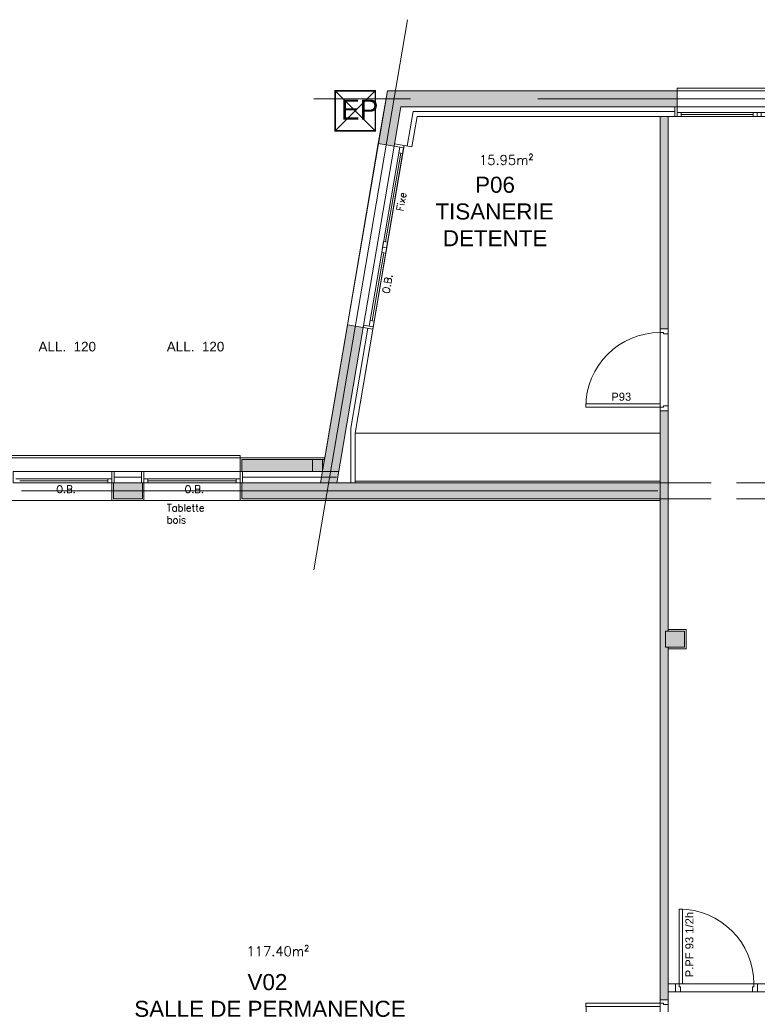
# Model space of a CAD drawing. Header units: metres. Extents: x 7788 to 81588, y -12566 to 39820.
# Tile 7 of 16: x 31059 to 40259, y 24190 to 36469. Entities that reach past the tile are written whole.
import ezdxf

# ---------------------------------------------------------------- set-up
doc = ezdxf.new("R2010")
doc.units = ezdxf.units.M
doc.header["$LTSCALE"] = 50
for name, pattern in [('AXES', [50.8, 31.75, -6.35, 6.35, -6.35]), ('CONTINU', [0]), ('INTERROMPU', [19.05, 12.7, -6.35])]:
    doc.linetypes.add(name, pattern=pattern)
doc.layers.get('0').update_dxf_attribs({"lineweight": 0})
doc.layers.get('DefPoints').update_dxf_attribs({"lineweight": 0})
for name, color, linetype, lineweight in [('D-CLDIST', 3, 'Continuous', 0), ('D-CLDOUB', 2, 'Continuous', 0), ('D-ISOLAT', 104, 'Continuous', 0), ('E-MOBIL', 43, 'Continuous', 0), ('H-CLOISON', 20, 'Continuous', 0), ('H-PAROIS', 9, 'Continuous', 0), ('O-MENUISEXT', 1, 'Continuous', 0), ('O-MENUISINT', 6, 'Continuous', 0), ('R-COT50', 7, 'Continuous', 0), ('R-RESEAU E.P', 152, 'AXES', 0), ('R-TEXTE1', 7, 'Continuous', 0), ('R-TEXTE2', 1, 'Continuous', 0), ('S-AXESTR', 1, 'AXES', 0), ('S-ELTVUS', 195, 'Continuous', 0), ('S-MACON', 4, 'Continuous', 0), ('S-POUTRE', 8, 'INTERROMPU', 0), ('T-TEXTE SURFACE', 31, 'Continuous', 0), ('V-ENDUIT', 3, 'Continuous', 0), ('V-ZINGUE', 15, 'Continuous', 0)]:
    doc.layers.add(name, color=color, linetype=linetype, lineweight=lineweight)
doc.layers.add('SU-SURHAB', color=21, linetype='Continuous', lineweight=0, plot=False)
doc.layers.add('SU-SURHOB', color=225, linetype='Continuous', lineweight=0, plot=False)
doc.styles.add('AAP Fort', font='swiss.ttf')
doc.styles.add('Cotation', font='Romans.shx')
doc.linetypes.add('ISOLATION', pattern='A,0.00254,-2.54,[134,ltypeshp.shx,S=2.54,R=0,X=-2.54,Y=0],-5.08,[134,ltypeshp.shx,S=2.54,R=180,X=2.54,Y=0],-2.54', length=10.16254)

# ---------------------------------------------------------------- blocks, each defined once
blk = doc.blocks.new('Pint_Cloison10_93')
for points in [[(-8.5, 0), (-4.5, 0), (-4.5, 93), (-8.5, 93)], [(-96, -10), (-102, -10), (-102, 0), (-97.5, 0), (-97.5, -4), (-96, -4)]]:
    blk.add_lwpolyline(points, close=True)
blk.add_lwpolyline([(0, -10), (-6, -10), (-6, -4), (-4.5, -4), (-4.5, 0), (0, 0), (0, -10)])
at = {"ltscale": 25}
blk.add_arc((-4.5, 0), 93, 90, 180, dxfattribs=at)
blk = doc.blocks.new('REGARD EP')
at = {"linetype": 'CONTINU', "const_width": 2}
blk.add_lwpolyline([(0, 50), (50, 50), (50, 0), (0, 0), (0, 50)], dxfattribs=at)
at = {"layer": 'DefPoints'}
for p, q in [((0, 50), (50, 0)), ((0, 0), (50, 50))]:
    blk.add_line(p, q, dxfattribs=at)
at = {"insert": (-1.4, 26.5), "char_height": 25, "width": 57.03, "attachment_point": 4, "style": 'AAP Fort'}
blk.add_mtext('{\\W0.890534; }EP', dxfattribs=at)

msp = doc.modelspace()

# ---------------------------------------------------------------- hatches: boundary and pattern name
at = {"layer": 'H-CLOISON'}
for points in [[(39148.21, 35262.84), (39048.21, 35262.84), (39048.21, 32612.84), (39148.21, 32612.84)], [(39148.21, 31592.84), (39048.21, 31592.84), (39048.21, 30692.84), (39048.21, 30592.84), (39048.21, 30526.45), (39048.21, 30492.84), (39048.21, 24247.1), (39148.21, 24247.1), (39148.21, 28642.84), (39114.61, 28642.84), (39114.61, 28842.84), (39148.21, 28842.84)]]:
    msp.add_hatch(color=256, dxfattribs=at).paths.add_polyline_path(points)
at = {"layer": 'H-PAROIS'}
for points in [[(35644.42, 35582.84), (35532.04, 34923.55), (35729.2, 34889.95), (35813.21, 35382.84), (39258.21, 35382.84), (39258.21, 35582.84)], [(39352.03, 28842.84), (39114.61, 28842.84), (39114.61, 28642.84), (39352.03, 28642.84)]]:
    msp.add_hatch(color=158, dxfattribs=at).paths.add_polyline_path(points)
h = msp.add_hatch(color=158, dxfattribs=at)
h.dxf.hatch_style = 1
h.paths.add_polyline_path([(39048.21, 30492.84), (39048.21, 30692.84), (35013.78, 30692.84), (35343.98, 32629.99), (35146.82, 32663.6), (34810.9, 30692.84), (33829.13, 30692.84), (33829.13, 30492.84)])
h = msp.add_hatch(color=158, dxfattribs=at)
h.dxf.hatch_style = 1
h.paths.add_polyline_path([(34834.76, 30832.84), (34860.33, 30982.84), (33829.13, 30982.39), (33829.13, 30832.84)])
h = msp.add_hatch(color=158, dxfattribs=at)
h.dxf.hatch_style = 1
h.paths.add_polyline_path([(32589.13, 30492.84), (32589.13, 30692.84), (32229.13, 30692.84), (32229.13, 30492.84)])

# ---------------------------------------------------------------- linework, layer by layer
at = {"layer": 'D-CLDIST'}
for p, q in [((39048.21, 35262.84), (39048.21, 32612.84)), ((39148.21, 35262.84), (39148.21, 32612.84)), ((39048.21, 31592.84), (39048.21, 30692.84)), ((39148.21, 31592.84), (39148.21, 28842.84)), ((39048.21, 30492.84), (39048.21, 24247.1)), ((39372.03, 28862.84), (39148.21, 28862.84)), ((39372.03, 28862.84), (39372.03, 28622.84)), ((39148.21, 28642.84), (39148.21, 24247.1)), ((39372.03, 28622.84), (39148.21, 28622.84)), ((39239.13, 24447.1), (39148.21, 24447.1)), ((39239.13, 24347.1), (39148.21, 24347.1))]:
    msp.add_line(p, q, dxfattribs=at)
at = {"layer": 'D-CLDOUB'}
for p, q in [((36015.93, 35262.84), (35951.11, 34882.55)), ((39228.21, 35262.84), (36015.93, 35262.84)), ((35852.53, 34899.36), (35847.49, 34869.78)), ((35462.27, 32609.83), (35241.19, 31312.84)), ((35241.19, 30692.84), (35241.19, 31312.84)), ((35241.19, 30712.84), (39048.21, 30712.84)), ((32209.13, 30472.84), (32209.13, 30692.84)), ((32609.13, 30472.84), (32609.13, 30692.84)), ((33809.13, 30472.84), (33809.13, 30692.84)), ((32209.13, 30472.84), (32609.13, 30472.84)), ((33809.13, 30472.84), (39048.21, 30472.84))]:
    msp.add_line(p, q, dxfattribs=at)
at = {"layer": 'D-CLDOUB', "ltscale": 0.6}
msp.add_line((35852.53, 34899.36), (35951.11, 34882.55), dxfattribs=at)
at = {"layer": 'D-ISOLAT', "color": 32, "linetype": 'ISOLATION'}
for p, q in [((35965.29, 35322.84), (35891.96, 34892.63)), ((39228.21, 35322.84), (35965.29, 35322.84)), ((35403.12, 32619.91), (35191.19, 31376.58)), ((35191.19, 30692.84), (35191.19, 31376.58)), ((32239.13, 30762.84), (32579.13, 30762.84)), ((33839.13, 30762.84), (35011.83, 30762.84))]:
    msp.add_line(p, q, dxfattribs=at)
at = {"layer": 'E-MOBIL'}
msp.add_line((35241.19, 31312.84), (39048.21, 31312.84), dxfattribs=at)
at = {"layer": 'O-MENUISEXT', "ltscale": 250}
for p, q in [((39258.21, 35382.84), (44359.13, 35382.84)), ((39258.21, 35312.84), (44289.13, 35312.84)), ((39258.21, 35262.84), (44239.13, 35262.84)), ((39308.21, 35287.84), (40208.21, 35287.84)), ((35418.02, 32647.8), (35798.2, 34878.18)), ((35622.46, 33698.39), (35811.08, 34804.98)), ((35454.43, 32712.61), (35598.94, 33560.38))]:
    msp.add_line(p, q, dxfattribs=at)
at = {"layer": 'O-MENUISEXT'}
for p, q in [((32229.13, 30832.84), (32589.13, 30832.84)), ((31009.13, 30742.84), (32209.13, 30742.84)), ((31059.13, 30717.84), (32159.13, 30717.84)), ((32609.13, 30742.84), (33809.13, 30742.84)), ((32659.13, 30717.84), (33759.13, 30717.84))]:
    msp.add_line(p, q, dxfattribs=at)
at = {"layer": 'O-MENUISEXT', "ltscale": 250}
for points in [[(39258.21, 35382.84), (39258.21, 35262.84), (39228.21, 35262.84), (39228.21, 35382.84)], [(39308.21, 35262.84), (39258.21, 35262.84), (39258.21, 35312.84), (39308.21, 35312.84)], [(40258.21, 35262.84), (40208.21, 35262.84), (40208.21, 35312.84), (40258.21, 35312.84)], [(40258.21, 35262.84), (40308.21, 35262.84), (40308.21, 35312.84), (40258.21, 35312.84)], [(35343.98, 32629.99), (35729.2, 34889.95), (35847.49, 34869.78), (35462.27, 32609.83)], [(35734.24, 34919.52), (35729.2, 34889.95), (35847.49, 34869.78), (35852.53, 34899.36)], [(35798.2, 34878.18), (35786.44, 34809.18), (35835.73, 34800.78), (35847.49, 34869.78)], [(35586.05, 33633.59), (35597.82, 33702.59), (35647.11, 33694.19), (35635.34, 33625.18)], [(35574.29, 33564.58), (35586.05, 33633.59), (35635.34, 33625.18), (35623.58, 33556.18)], [(35418.02, 32647.8), (35429.79, 32716.81), (35479.07, 32708.41), (35467.31, 32639.4)], [(35343.98, 32629.99), (35349.02, 32659.57), (35467.31, 32639.4), (35462.27, 32609.83)]]:
    msp.add_lwpolyline(points, close=True, dxfattribs=at)
at = {"layer": 'O-MENUISEXT'}
for points in [[(30979.13, 30832.84), (32239.13, 30832.84), (32239.13, 30692.84), (30979.13, 30692.84)], [(32209.13, 30832.84), (32209.13, 30692.84), (32239.13, 30692.84), (32239.13, 30832.84)], [(32579.13, 30832.84), (32579.13, 30692.84), (32609.13, 30692.84), (32609.13, 30832.84)], [(32579.13, 30832.84), (33839.13, 30832.84), (33839.13, 30692.84), (32579.13, 30692.84)], [(33809.13, 30832.84), (33809.13, 30692.84), (33839.13, 30692.84), (33839.13, 30832.84)], [(32209.13, 30742.84), (32159.13, 30742.84), (32159.13, 30692.84), (32209.13, 30692.84)], [(32609.13, 30742.84), (32659.13, 30742.84), (32659.13, 30692.84), (32609.13, 30692.84)], [(33809.13, 30742.84), (33759.13, 30742.84), (33759.13, 30692.84), (33809.13, 30692.84)]]:
    msp.add_lwpolyline(points, close=True, dxfattribs=at)
at = {"layer": 'R-COT50'}
msp.add_line((38229.36, 35582.84), (38424.58, 35582.84), dxfattribs=at)
at = {"layer": 'S-AXESTR', "ltscale": 5}
for p, q in [((35896.85, 36468.62), (34727.26, 29607.06)), ((45459.13, 35482.84), (34728.82, 35482.84)), ((51719.13, 30592.84), (20136.23, 30592.84))]:
    msp.add_line(p, q, dxfattribs=at)
at = {"layer": 'S-ELTVUS'}
for p, q in [((39258.21, 35612.84), (44589.13, 35612.84)), ((39258.21, 35582.84), (39258.21, 35612.84)), ((35146.82, 32663.6), (35532.04, 34923.55)), ((29409.13, 31032.84), (33809.13, 31032.84)), ((33809.13, 31002.84), (33809.13, 31032.84)), ((31009.13, 30472.84), (32209.13, 30472.84)), ((32609.13, 30472.84), (33809.13, 30472.84))]:
    msp.add_line(p, q, dxfattribs=at)
at = {"layer": 'S-MACON'}
for p, q in [((35644.42, 35582.84), (35532.04, 34923.55)), ((39258.21, 35582.84), (35644.42, 35582.84)), ((39258.21, 35382.84), (39258.21, 35582.84)), ((35813.21, 35382.84), (35729.2, 34889.95)), ((39258.21, 35382.84), (35813.21, 35382.84)), ((35729.2, 34889.95), (35532.04, 34923.55)), ((35146.82, 32663.6), (34810.9, 30692.84)), ((35343.98, 32629.99), (35146.82, 32663.6)), ((35343.98, 32629.99), (35013.78, 30692.84)), ((33829.13, 30982.84), (34860.33, 30982.84)), ((33829.13, 30832.84), (33829.13, 30982.84)), ((33829.13, 30832.84), (34834.76, 30832.84)), ((34834.76, 30832.84), (35037.64, 30832.84)), ((32229.13, 30492.84), (32229.13, 30692.84)), ((32229.13, 30692.84), (32589.13, 30692.84)), ((32589.13, 30492.84), (32589.13, 30692.84)), ((33829.13, 30692.84), (33829.13, 30692.84)), ((33829.13, 30692.84), (39048.21, 30692.84)), ((33829.13, 30492.84), (33829.13, 30692.84)), ((39048.21, 30692.84), (39048.21, 30492.84)), ((32229.13, 30492.84), (32589.13, 30492.84)), ((33829.13, 30492.84), (39048.21, 30492.84))]:
    msp.add_line(p, q, dxfattribs=at)
msp.add_lwpolyline([(39114.61, 28842.84), (39352.03, 28842.84), (39352.03, 28642.84), (39114.61, 28642.84)], close=True, dxfattribs=at)
at = {"layer": 'S-POUTRE'}
for p, q in [((39048.21, 30692.84), (44359.13, 30692.84)), ((39048.21, 30492.84), (44359.13, 30492.84))]:
    msp.add_line(p, q, dxfattribs=at)
at = {"layer": 'SU-SURHAB'}
for points in [[(35241.19, 30712.84), (39048.21, 30712.84), (39048.21, 35262.84), (36015.93, 35262.84), (35951.11, 34882.55), (35852.53, 34899.36), (35241.19, 31312.84), (35241.19, 30712.84)], [(39148.21, 32137.84), (39148.21, 28862.84), (39372.03, 28862.84), (39372.03, 28622.84), (39148.21, 28622.84), (39148.21, 24447.1), (44239.13, 24447.1), (44239.13, 35262.84), (39148.21, 35262.84)], [(28648.21, 18747.1), (34948.21, 18747.1), (34999.44, 18747.1), (35194.01, 19888.57), (39048.21, 19888.57), (39048.21, 30472.84), (29049.29, 30472.84), (28850.36, 30472.84), (28850.36, 30292.84), (28648.21, 30292.84)], [(39148.21, 18747.1), (42268.21, 18747.1), (42268.21, 22847.1), (43468.21, 22847.1), (43468.21, 24347.1), (39148.21, 24347.1)]]:
    msp.add_lwpolyline(points, close=True, dxfattribs=at)
at = {"layer": 'SU-SURHOB'}
msp.add_lwpolyline([(74109.36, 31002.84), (44559.13, 31002.84), (44559.13, 35582.84), (35644.42, 35582.84), (34863.74, 31002.84), (15318.96, 31002.84)], dxfattribs=at)
at = {"layer": 'V-ENDUIT'}
for p, q in [((33809.13, 31002.84), (34863.74, 31002.84)), ((33809.13, 30832.84), (33809.13, 31002.84))]:
    msp.add_line(p, q, dxfattribs=at)
at = {"layer": 'V-ZINGUE'}
msp.add_line((34709.76, 30832.84), (34709.76, 30982.84), dxfattribs=at)
msp.add_lwpolyline([(34709.76, 30832.84), (34834.76, 30832.84), (34834.76, 30982.84), (34709.76, 30982.84)], close=True, dxfattribs=at)

# ---------------------------------------------------------------- block references
at = {"layer": 'O-MENUISINT', "yscale": 10, "zscale": 10}
for p, xscale, rotation in [((39048.21, 31592.84), -10, 89.99999999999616), ((39048.21, 24247.1), 10, 90.00000000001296)]:
    msp.add_blockref('Pint_Cloison10_93', p, dxfattribs=dict(at, xscale=xscale, rotation=rotation))
at = {"layer": 'O-MENUISINT', "xscale": -10, "yscale": 10, "zscale": 10}
msp.add_blockref('Pint_Cloison10_93', (39239.13, 24447.1), dxfattribs=at)
at = {"layer": 'R-RESEAU E.P', "linetype": 'CONTINU', "xscale": 10, "yscale": 10, "zscale": 10}
msp.add_blockref('REGARD EP', (34994.42, 35082.84), dxfattribs=at)

# ---------------------------------------------------------------- texts
at = {"layer": 'O-MENUISINT', "insert": (38561.84, 31766.17), "char_height": 100, "width": 1609.7149, "attachment_point": 5, "style": 'AAP Fort'}
msp.add_mtext('P93', dxfattribs=at)
at = {"layer": 'O-MENUISINT', "insert": (39412.13, 24934.39), "char_height": 100, "width": 1609.7149, "attachment_point": 5, "rotation": 90, "style": 'AAP Fort'}
msp.add_mtext('\\A1;P.PF 93 1/2h', dxfattribs=at)
at = {"layer": 'R-COT50', "char_height": 120, "width": 1968.5722, "attachment_point": 4, "style": 'Cotation'}
for insert in [(30664.05, 32390.65), (32264.05, 32390.65)]:
    msp.add_mtext('{\\fArial|b0|i0|c0|p34;\\W6.7572;  \\W1;ALL.  120}', dxfattribs=dict(at, insert=insert))
at = {"layer": 'R-TEXTE1', "char_height": 90, "attachment_point": 1, "rotation": 80.326644, "style": 'Cotation'}
for s, insert in [('{\\W1;Fixe}', (35755.75, 34090.84)), ('{\\W1;O.B.}', (35580.41, 33062.2))]:
    msp.add_mtext_dynamic_manual_height_columns(s, width=79.3871, gutter_width=12.5, heights=[0], dxfattribs=dict(at, insert=insert))
at = {"layer": 'R-TEXTE1', "char_height": 90, "attachment_point": 1, "style": 'Cotation'}
for s, insert in [('{\\W1;O.B.}', (31515.04, 30658.25)), ('{\\W1;O.B.}', (33115.04, 30658.25)), ('{\\W1;Tablette bois}', (32893.25, 30426.62))]:
    msp.add_mtext_dynamic_manual_height_columns(s, width=79.3871, gutter_width=12.5, heights=[0], dxfattribs=dict(at, insert=insert))
at = {"layer": 'R-TEXTE2', "char_height": 200, "attachment_point": 4, "style": 'AAP Fort'}
for s, insert, width in [('{\\fArial|b0|i0|c0|p34;\\W7.8671; \\W1;P06\\P{\\W1.48663; }TISANERIE\\P{\\W2.68434; }DETENTE}', (36128.29, 34077.12), 1684.1454), ('{\\W8.2765;    }V02\\P{\\W7.4545;  }SALLE DE PERMANENCE', (31331.09, 24299.15), 5506.8283)]:
    msp.add_mtext(s, dxfattribs=dict(at, insert=insert, width=width))
at = {"layer": 'T-TEXTE SURFACE', "char_height": 120, "attachment_point": 1, "style": 'Cotation'}
for s, insert in [('15.95m²', (36788.1, 34779.31)), ('117.40m²', (33888.14, 24911.67))]:
    msp.add_mtext(s, dxfattribs=dict(at, insert=insert))

doc.saveas('drawing.dxf')
